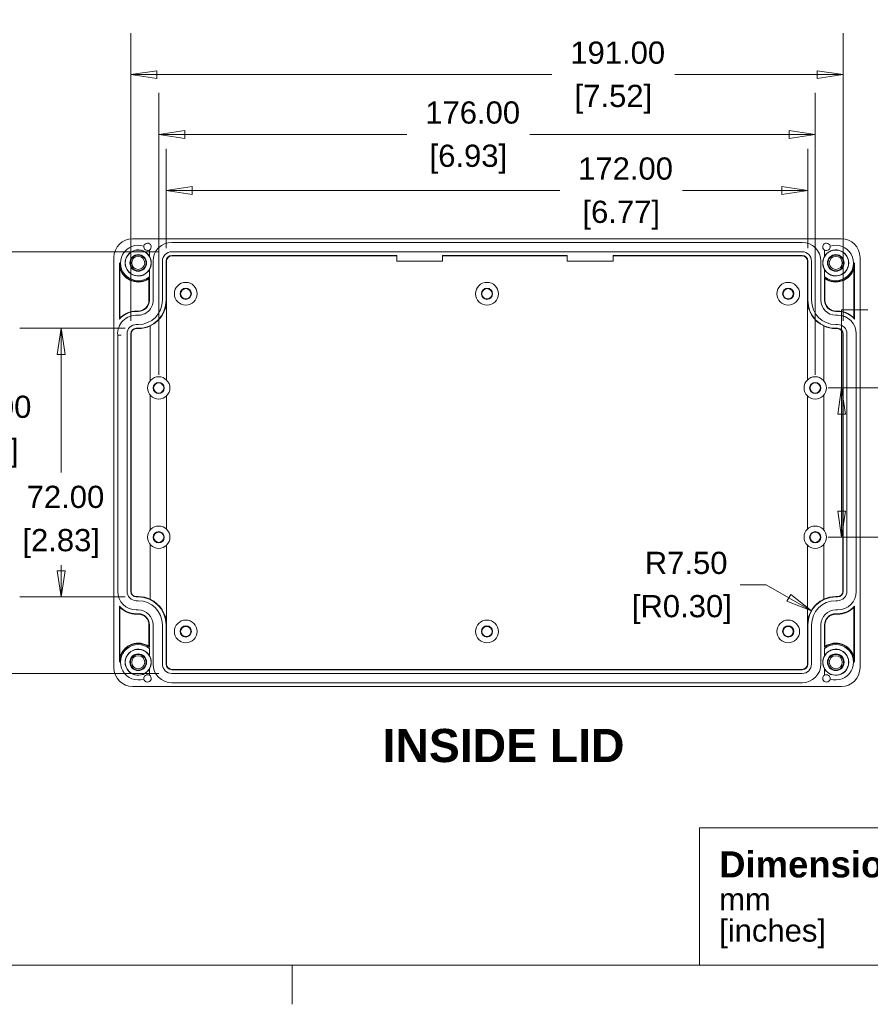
# Model space of a CAD drawing. Header units: millimetres. Extents: x 16 to 962, y 16 to 740.
# Tile 2 of 9: x 416 to 644, y 16 to 280. Entities that reach past the tile are written whole.
import ezdxf

# ---------------------------------------------------------------- set-up
doc = ezdxf.new("R2010")
doc.units = ezdxf.units.MM
doc.header["$LTSCALE"] = 3.5
for name, color, linetype, lineweight in [('Dimension (ANSI)', 7, 'Continuous', 9), ('Sketch Geometry (ANSI)', 7, 'Continuous', 9), ('Symbol (ANSI)', 7, 'Continuous', 9), ('Visible (ANSI)', 7, 'Continuous', 9)]:
    doc.layers.add(name, color=color, linetype=linetype, lineweight=lineweight)
doc.styles.add('Label Text (ANSI)', font='arialbd.ttf')
doc.styles.add('Note Text (ANSI)', font='arial.ttf')
doc.styles.add('Text Style20', font='arial.ttf')
doc.dimstyles.new('Default - mm (ANSI)', dxfattribs={"dimscale": 3.5, "dimtxt": 1.7, "dimasz": 2, "dimexe": 3.175, "dimexo": 1, "dimgap": 0.8, "dimtad": 0, "dimtih": 1, "dimtoh": 1, "dimrnd": 1e-08, "dimzin": 4, "dimdsep": 46, "dimtxsty": 'Note Text (ANSI)', "dimblk": 'Filled-1', "dimcen": 0.09, "dimdle": 10, "dimclrd": 256, "dimclre": 256, "dimclrt": 256, "dimadec": 1, "dimazin": 0, "dimtfac": 1.792941, "dimtofl": 0, "dimtmove": 0, "dimatfit": 3, "dimfxl": 1, "dimtolj": 1, "dimtzin": 0, "dimlwd": -1, "dimlwe": -1, "dimarcsym": 0})

# ---------------------------------------------------------------- blocks, each defined once
blk = doc.blocks.new('Title Blocks HAMMOND')
at = {"layer": 'Sketch Geometry (ANSI)'}
for p, q in [((274.4, 31.5), (194.4, 31.5)), ((194.4, 31.5), (194.4, 5)), ((274.4, 5), (274.4, 31.5)), ((173.4, 5), (173.4, 15.5)), ((173.4, 15.5), (194.4, 15.5)), ((194.4, 15.5), (194.4, 5)), ((194.4, 5), (173.4, 5)), ((194.4, 5), (274.4, 5))]:
    blk.add_line(p, q, dxfattribs=at)
at = {"layer": 'Symbol (ANSI)', "insert": (267.215, 20.448), "char_height": 2, "attachment_point": 1, "line_spacing_factor": 3, "style": 'Note Text (ANSI)'}
blk.add_mtext('\\fCalibri|b1|i0;\\H2.0000;®\\fCalibri|b1|i0;\\H21.7410;\\P', dxfattribs=at)
at = {"layer": 'Symbol (ANSI)', "insert": (174.9, 10), "char_height": 1.7, "width": 30.72329, "attachment_point": 4, "line_spacing_factor": 0.845197, "style": 'Note Text (ANSI)'}
blk.add_mtext('{\\fArial|b1|i0|c0|p34;\\H1.1765x;Dimensions:\\fArial|b0|i0|c0|p34;\\H0.85x;\\Pmm\\H1.2356x; \\H0.80932x;\\P[inches]\\H1.1281x; }', dxfattribs=at)
at = {"layer": 'Symbol (ANSI)', "insert": (226.595, 6.692), "char_height": 2, "width": 32.29268, "attachment_point": 4, "style": 'Note Text (ANSI)'}
blk.add_mtext('\\fArial|b1|i0;\\H2.0000;www.hammondmfg.com', dxfattribs=at)
at = {"layer": 'Symbol (ANSI)'}
for tag, p, height, style in [('<TITLE>_001', (232.03, 10.857), 5, 'Text Style20'), ('REV:_DATE_DD.MM.YYYY_001', (262.393, 2.588), 1.7, 'Note Text (ANSI)')]:
    blk.add_attdef(tag, p, '', height=height, dxfattribs=dict(at, style=style))
blk = doc.blocks.new('Filled-1')
at = {"color": 0}
for p, q in [((0, 0), (-1, 0.15)), ((-1, 0.15), (-1, -0.15)), ((-1, 0), (0, 0)), ((-1, -0.15), (0, 0))]:
    blk.add_line(p, q, dxfattribs=at)
at = {"color": 0, "flags": 128}
blk.add_lwpolyline([(-1, -0.15), (0, 0), (-1, 0.15), (-1, -0.15)], dxfattribs=at)
at = {"color": 0}
blk.add_solid([(-1, -0.15), (0, 0), (-1, 0.15), (-1, -0.15)], dxfattribs=at)
blk = doc.blocks.new('*D31')
at = {"layer": 'Defpoints', "color": 0, "transparency": 16777216}
for p in [(636.66, 264.89), (445.66, 195.41), (636.66, 195.41)]:
    blk.add_point(p, dxfattribs=at)
at = {"layer": 'Dimension (ANSI)', "transparency": 16777216}
for p, q in [((445.66, 198.91), (445.66, 276)), ((636.66, 198.91), (636.66, 276)), ((452.66, 264.89), (558.58, 264.89)), ((629.66, 264.89), (591.51, 264.89))]:
    blk.add_line(p, q, dxfattribs=at)
at = {"layer": 'Dimension (ANSI)', "transparency": 16777216, "xscale": 7, "yscale": 7, "zscale": 7, "rotation": 180}
blk.add_blockref('Filled-1', (445.66, 264.89), dxfattribs=at)
at = {"layer": 'Dimension (ANSI)', "transparency": 16777216, "xscale": 7, "yscale": 7, "zscale": 7}
blk.add_blockref('Filled-1', (636.66, 264.89), dxfattribs=at)
at = {"layer": 'Dimension (ANSI)', "transparency": 16777216, "char_height": 5.95, "attachment_point": 5, "style": 'Note Text (ANSI)'}
for s, insert in [('\\A1; 191.00', (575.05, 270.73)), ('\\A1;[7.52]', (575.05, 258.28))]:
    blk.add_mtext(s, dxfattribs=dict(at, insert=insert))
blk = doc.blocks.new('*D32')
at = {"layer": 'Defpoints', "color": 0, "transparency": 16777216}
for p in [(456.66, 217.41), (405.17, 104.41), (456.66, 104.41)]:
    blk.add_point(p, dxfattribs=at)
at = {"layer": 'Dimension (ANSI)', "transparency": 16777216}
for p, q in [((453.16, 217.41), (394.05, 217.41)), ((405.17, 210.41), (405.17, 182.43)), ((405.17, 111.41), (405.17, 157.55)), ((453.16, 104.41), (394.05, 104.41))]:
    blk.add_line(p, q, dxfattribs=at)
at = {"layer": 'Dimension (ANSI)', "transparency": 16777216, "xscale": 7, "yscale": 7, "zscale": 7}
for p, rotation in [((405.17, 217.41), 90), ((405.17, 104.41), 270)]:
    blk.add_blockref('Filled-1', p, dxfattribs=dict(at, rotation=rotation))
at = {"layer": 'Dimension (ANSI)', "transparency": 16777216, "char_height": 5.95, "attachment_point": 5, "style": 'Note Text (ANSI)'}
for s, insert in [('\\A1; 113.00', (405.17, 175.83)), ('\\A1;[4.45]', (405.17, 163.39))]:
    blk.add_mtext(s, dxfattribs=dict(at, insert=insert))
blk = doc.blocks.new('*D33')
at = {"layer": 'Defpoints', "color": 0, "transparency": 16777216}
for p in [(447.66, 196.91), (427.01, 124.91), (447.66, 124.91)]:
    blk.add_point(p, dxfattribs=at)
at = {"layer": 'Dimension (ANSI)', "transparency": 16777216}
for p, q in [((444.16, 196.91), (415.9, 196.91)), ((427.01, 189.91), (427.01, 158.3)), ((427.01, 131.91), (427.01, 133.4)), ((444.16, 124.91), (415.9, 124.91))]:
    blk.add_line(p, q, dxfattribs=at)
at = {"layer": 'Dimension (ANSI)', "transparency": 16777216, "xscale": 7, "yscale": 7, "zscale": 7}
for p, rotation in [((427.01, 196.91), 90), ((427.01, 124.91), 270)]:
    blk.add_blockref('Filled-1', p, dxfattribs=dict(at, rotation=rotation))
at = {"layer": 'Dimension (ANSI)', "transparency": 16777216, "char_height": 5.95, "attachment_point": 5, "style": 'Note Text (ANSI)'}
for s, insert in [('\\A1; 72.00', (427.01, 151.69)), ('\\A1;[2.83]', (427.01, 139.24))]:
    blk.add_mtext(s, dxfattribs=dict(at, insert=insert))
blk = doc.blocks.new('*D34')
at = {"layer": 'Defpoints', "color": 0, "transparency": 16777216}
for p in [(455.16, 233.83), (455.16, 214.91), (627.16, 214.91)]:
    blk.add_point(p, dxfattribs=at)
at = {"layer": 'Dimension (ANSI)', "transparency": 16777216}
for p, q in [((455.16, 218.41), (455.16, 244.95)), ((627.16, 218.41), (627.16, 244.95)), ((462.16, 233.83), (560.68, 233.83)), ((620.16, 233.83), (593.61, 233.83))]:
    blk.add_line(p, q, dxfattribs=at)
at = {"layer": 'Dimension (ANSI)', "transparency": 16777216, "xscale": 7, "yscale": 7, "zscale": 7, "rotation": 180}
blk.add_blockref('Filled-1', (455.16, 233.83), dxfattribs=at)
at = {"layer": 'Dimension (ANSI)', "transparency": 16777216, "xscale": 7, "yscale": 7, "zscale": 7}
blk.add_blockref('Filled-1', (627.16, 233.83), dxfattribs=at)
at = {"layer": 'Dimension (ANSI)', "transparency": 16777216, "char_height": 5.95, "attachment_point": 5, "style": 'Note Text (ANSI)'}
for s, insert in [('\\A1; 172.00', (577.15, 239.67)), ('\\A1;[6.77]', (577.15, 227.22))]:
    blk.add_mtext(s, dxfattribs=dict(at, insert=insert))
blk = doc.blocks.new('*D35')
at = {"layer": 'Defpoints', "color": 0, "transparency": 16777216}
for p in [(628.16, 121.16), (634.66, 117.41)]:
    blk.add_point(p, dxfattribs=at)
at = {"layer": 'Dimension (ANSI)', "transparency": 16777216}
for p, q in [((609.04, 128.16), (616.04, 128.16)), ((616.04, 128.16), (622.1, 124.66))]:
    blk.add_line(p, q, dxfattribs=at)
at = {"layer": 'Dimension (ANSI)', "transparency": 16777216, "xscale": 7, "yscale": 7, "zscale": 7, "rotation": 330.0000000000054}
blk.add_blockref('Filled-1', (628.16, 121.16), dxfattribs=at)
at = {"layer": 'Dimension (ANSI)', "transparency": 16777216, "char_height": 5.95, "attachment_point": 5, "style": 'Note Text (ANSI)'}
for s, insert in [('\\A1; R7.50', (593.39, 134)), ('\\A1;[R0.30]', (593.39, 121.55))]:
    blk.add_mtext(s, dxfattribs=dict(at, insert=insert))
blk = doc.blocks.new('*D48')
at = {"layer": 'Defpoints', "color": 0, "transparency": 16777216}
for p in [(629.16, 180.91), (629.16, 140.91), (636.23, 140.91)]:
    blk.add_point(p, dxfattribs=at)
at = {"layer": 'Dimension (ANSI)', "transparency": 16777216}
for p, q in [((636.23, 180.91), (636.23, 201.82)), ((636.23, 201.82), (643.23, 201.82)), ((632.66, 180.91), (647.34, 180.91)), ((636.23, 147.91), (636.23, 173.91)), ((632.66, 140.91), (647.34, 140.91))]:
    blk.add_line(p, q, dxfattribs=at)
at = {"layer": 'Dimension (ANSI)', "transparency": 16777216, "xscale": 7, "yscale": 7, "zscale": 7}
for p, rotation in [((636.23, 180.91), 90), ((636.23, 140.91), 270)]:
    blk.add_blockref('Filled-1', p, dxfattribs=dict(at, rotation=rotation))
at = {"layer": 'Dimension (ANSI)', "transparency": 16777216, "char_height": 5.95, "attachment_point": 5, "style": 'Note Text (ANSI)'}
for s, insert in [('\\A1; 40.00', (657.39, 207.66)), ('\\A1;[1.57]', (657.39, 195.2))]:
    blk.add_mtext(s, dxfattribs=dict(at, insert=insert))
blk = doc.blocks.new('*D49')
at = {"layer": 'Defpoints', "color": 0, "transparency": 16777216}
for p in [(453.16, 248.85), (453.16, 180.91), (629.16, 180.91)]:
    blk.add_point(p, dxfattribs=at)
at = {"layer": 'Dimension (ANSI)', "transparency": 16777216}
for p, q in [((453.16, 184.41), (453.16, 259.96)), ((629.16, 184.41), (629.16, 259.96)), ((460.16, 248.85), (519.7, 248.85)), ((622.16, 248.85), (552.64, 248.85))]:
    blk.add_line(p, q, dxfattribs=at)
at = {"layer": 'Dimension (ANSI)', "transparency": 16777216, "xscale": 7, "yscale": 7, "zscale": 7, "rotation": 180}
blk.add_blockref('Filled-1', (453.16, 248.85), dxfattribs=at)
at = {"layer": 'Dimension (ANSI)', "transparency": 16777216, "xscale": 7, "yscale": 7, "zscale": 7}
blk.add_blockref('Filled-1', (629.16, 248.85), dxfattribs=at)
at = {"layer": 'Dimension (ANSI)', "transparency": 16777216, "char_height": 5.95, "attachment_point": 5, "style": 'Note Text (ANSI)'}
for s, insert in [('\\A1; 176.00', (536.17, 254.69)), ('\\A1;[6.93]', (536.17, 242.24))]:
    blk.add_mtext(s, dxfattribs=dict(at, insert=insert))
blk = doc.blocks.new('Borders Hammond border')
at = {"layer": 'Sketch Geometry (ANSI)'}
for p, q in [((7.5, 7.5), (271.9, 7.5)), ((139.7, 7.5), (139.7, 4.5))]:
    blk.add_line(p, q, dxfattribs=at)

msp = doc.modelspace()

# ---------------------------------------------------------------- linework, layer by layer
at = {"layer": 'Visible (ANSI)'}
for p, q in [((446.159, 220.9139), (636.1593, 220.9139)), ((456.6592, 219.9139), (625.6592, 219.9139)), ((450.6592, 216.2167), (450.6592, 217.878)), ((625.6592, 217.4139), (456.6592, 217.4139)), ((456.6592, 216.4139), (516.9592, 216.4139)), ((516.9592, 216.4139), (516.9592, 214.9139)), ((529.2592, 214.9139), (529.2592, 216.4139)), ((529.2592, 216.4139), (562.6592, 216.4139)), ((562.6592, 216.4139), (562.6592, 214.9139)), ((574.9592, 214.9139), (574.9592, 216.4139)), ((574.9592, 216.4139), (625.6592, 216.4139)), ((631.6592, 216.2167), (631.6592, 217.878)), ((441.1592, 105.9137), (441.1592, 215.9141)), ((442.6592, 199.3826), (442.6592, 214.4139)), ((451.6592, 204.4139), (451.6592, 214.9139)), ((454.1592, 214.9139), (454.1592, 204.4139)), ((455.1592, 204.4139), (455.1592, 214.9139)), ((455.2421, 214.9139), (455.2421, 204.4139)), ((516.9592, 216.331), (456.6592, 216.331)), ((516.9592, 214.9139), (529.2592, 214.9139)), ((562.6592, 216.331), (529.2592, 216.331)), ((562.6592, 214.9139), (574.9592, 214.9139)), ((625.6592, 216.331), (574.9592, 216.331)), ((627.0763, 204.4139), (627.0763, 214.9139)), ((627.1592, 214.9139), (627.1592, 204.4139)), ((628.1592, 204.4139), (628.1592, 214.9139)), ((630.6592, 214.9139), (630.6592, 204.4139)), ((639.6592, 214.4139), (639.6592, 199.3826)), ((641.1592, 215.9141), (641.1592, 105.9137)), ((442.7726, 212.9076), (442.7726, 199.6722)), ((450.6592, 210.7312), (450.6592, 212.6112)), ((631.6592, 210.7312), (631.6592, 212.6112)), ((639.5457, 199.6722), (639.5457, 212.9076)), ((450.5457, 204.4139), (450.5457, 210.1931)), ((450.6592, 210.4139), (450.6592, 204.4139)), ((631.6592, 204.4139), (631.6592, 210.4139)), ((631.7726, 210.1931), (631.7726, 204.4139)), ((455.2421, 204.4139), (455.2421, 183.0732)), ((627.0763, 183.0732), (627.0763, 204.4139)), ((447.1592, 201.5274), (447.6592, 201.5274)), ((447.6592, 201.4139), (447.1592, 201.4139)), ((634.6592, 201.5274), (635.1592, 201.5274)), ((635.1592, 201.4139), (634.6592, 201.4139)), ((447.6592, 197.9139), (447.1592, 197.9139)), ((634.6592, 200.4139), (635.1592, 200.4139)), ((635.1592, 197.9139), (634.6592, 197.9139)), ((444.6592, 195.4139), (444.6592, 126.4139)), ((445.6592, 126.4139), (445.6592, 195.4139)), ((445.7639, 195.4139), (445.7639, 126.4139)), ((447.1592, 196.9139), (447.6592, 196.9139)), ((447.6592, 196.8092), (447.1592, 196.8092)), ((450.8902, 197.5298), (450.8902, 182.8763)), ((631.4281, 182.8763), (631.4281, 197.5298)), ((634.6592, 196.9139), (635.1592, 196.9139)), ((635.1592, 196.8092), (634.6592, 196.8092)), ((636.5544, 126.4139), (636.5544, 195.4139)), ((636.6592, 195.4139), (636.6592, 126.4139)), ((637.6592, 126.4139), (637.6592, 195.4139)), ((640.1592, 195.4139), (640.1592, 126.4139)), ((442.1592, 126.4139), (442.1592, 195.0411)), ((450.8902, 178.9516), (450.8902, 142.8763)), ((455.2421, 178.7546), (455.2421, 143.0732)), ((627.0763, 143.0732), (627.0763, 178.7546)), ((631.4281, 142.8763), (631.4281, 178.9516)), ((450.8902, 138.9516), (450.8902, 124.2981)), ((455.2421, 138.7546), (455.2421, 117.4139)), ((627.0763, 117.4139), (627.0763, 138.7546)), ((631.4281, 124.2981), (631.4281, 138.9516)), ((447.1592, 125.0187), (447.6592, 125.0187)), ((447.6592, 124.9139), (447.1592, 124.9139)), ((634.6592, 125.0187), (635.1592, 125.0187)), ((635.1592, 124.9139), (634.6592, 124.9139)), ((442.6592, 107.4139), (442.6592, 122.4453)), ((442.7726, 122.1557), (442.7726, 108.9202)), ((447.1592, 123.9139), (447.6592, 123.9139)), ((447.6592, 121.4139), (447.1592, 121.4139)), ((634.6592, 123.9139), (635.1592, 123.9139)), ((635.1592, 121.4139), (634.6592, 121.4139)), ((639.5457, 108.9202), (639.5457, 122.1557)), ((639.6592, 122.4453), (639.6592, 107.4139)), ((447.1592, 120.4139), (447.6592, 120.4139)), ((447.6592, 120.3005), (447.1592, 120.3005)), ((634.6592, 120.4139), (635.1592, 120.4139)), ((635.1592, 120.3005), (634.6592, 120.3005)), ((450.5457, 111.6347), (450.5457, 117.4139)), ((450.6592, 117.4139), (450.6592, 111.4139)), ((451.6592, 106.9139), (451.6592, 117.4139)), ((454.1592, 117.4139), (454.1592, 106.9139)), ((455.1592, 106.9139), (455.1592, 117.4139)), ((455.2421, 117.4139), (455.2421, 106.9139)), ((627.0763, 106.9139), (627.0763, 117.4139)), ((627.1592, 117.4139), (627.1592, 106.9139)), ((628.1592, 106.9139), (628.1592, 117.4139)), ((630.6592, 117.4139), (630.6592, 106.9139)), ((631.6592, 111.4139), (631.6592, 117.4139)), ((631.7726, 117.4139), (631.7726, 111.6347)), ((450.6592, 111.0967), (450.6592, 109.2167)), ((631.6592, 111.0967), (631.6592, 109.2167)), ((450.6592, 105.6112), (450.6592, 103.9498)), ((631.6592, 105.6112), (631.6592, 103.9498)), ((456.6592, 105.4968), (625.6592, 105.4968)), ((625.6592, 105.4139), (456.6592, 105.4139)), ((456.6592, 104.4139), (625.6592, 104.4139)), ((636.1593, 100.9139), (446.159, 100.9139)), ((625.6592, 101.9139), (456.6592, 101.9139))]:
    msp.add_line(p, q, dxfattribs=at)
for centre, radius in [((447.6592, 214.4139), 3.4563), ((447.6592, 214.4139), 2.2413), ((447.6592, 214.4139), 2.0929), ((634.6592, 214.4139), 3.4563), ((634.6592, 214.4139), 2.2413), ((634.6592, 214.4139), 2.0929), ((447.6592, 214.4139), 1.75), ((634.6592, 214.4139), 1.75), ((460.4092, 206.1639), 3.0524), ((541.1592, 206.1639), 3.0524), ((621.9092, 206.1639), 3.0524), ((460.4092, 206.1639), 1.5), ((460.4092, 206.1639), 1.3691), ((541.1592, 206.1639), 1.5), ((541.1592, 206.1639), 1.3691), ((621.9092, 206.1639), 1.5), ((621.9092, 206.1639), 1.3691), ((453.1594, 180.9139), 3), ((453.1594, 180.9139), 1.5), ((453.1594, 180.9139), 1.3691), ((629.1589, 180.9139), 3), ((629.1589, 180.9139), 1.5), ((629.1589, 180.9139), 1.3691), ((453.1594, 140.9139), 3), ((629.1589, 140.9139), 3), ((453.1594, 140.9139), 1.5), ((453.1594, 140.9139), 1.3691), ((629.1589, 140.9139), 1.5), ((629.1589, 140.9139), 1.3691), ((460.4092, 115.6639), 3.0524), ((460.4092, 115.6639), 1.5), ((460.4092, 115.6639), 1.3691), ((541.1592, 115.6639), 3.0524), ((541.1592, 115.6639), 1.5), ((541.1592, 115.6639), 1.3691), ((621.9092, 115.6639), 3.0524), ((621.9092, 115.6639), 1.5), ((621.9092, 115.6639), 1.3691), ((447.6592, 107.4139), 3.4563), ((634.6592, 107.4139), 3.4563), ((447.6592, 107.4139), 2.2413), ((447.6592, 107.4139), 2.0929), ((447.6592, 107.4139), 1.75), ((634.6592, 107.4139), 2.2413), ((634.6592, 107.4139), 2.0929), ((634.6592, 107.4139), 1.75)]:
    msp.add_circle(centre, radius, dxfattribs=at)
for centre, radius, start, end in [((447.6592, 214.4139), 4.75, 71.402324, 309.166711), ((450.1592, 218.7441), 1, 300, 170.10551), ((456.6592, 214.9139), 5, 90, 180), ((625.6592, 214.9139), 5, 0, 90), ((632.1592, 218.7441), 1, 9.89449, 240), ((634.6592, 214.4139), 4.75, 230.833289, 108.597676), ((447.6592, 214.4139), 3.5, 31.002719, 328.997281), ((450.1592, 218.7441), 1, 170.10551, 300), ((456.6592, 214.9139), 2.5, 90, 180), ((456.6592, 214.9139), 1.5, 90, 180), ((625.6592, 214.9139), 2.5, 0, 90), ((625.6592, 214.9139), 1.5, 0, 90), ((632.1592, 218.7441), 1, 240, 9.89449), ((634.6592, 214.4139), 3.5, 211.002719, 148.997281), ((447.6592, 214.4139), 5, 180, 306.869898), ((447.6592, 214.4139), 3.5, 328.997281, 31.002719), ((456.6592, 214.9139), 1.4171, 90, 180), ((625.6592, 214.9139), 1.4171, 0, 90), ((634.6592, 214.4139), 3.5, 148.997281, 211.002719), ((634.6592, 214.4139), 5, 233.130102, 0), ((447.6592, 214.4139), 5.1134, 197.1323, 304.367694), ((634.6592, 214.4139), 5.1134, 235.632306, 342.8677), ((447.6592, 204.4139), 4, 266.82017, 0), ((447.6592, 204.4139), 3, 270, 0), ((447.6592, 204.4139), 2.8866, 270, 0), ((447.6592, 204.4139), 6.5, 270, 0), ((447.6592, 204.4139), 7.5, 270, 0), ((634.6592, 204.4139), 7.5, 180, 270), ((634.6592, 204.4139), 6.5, 180, 270), ((634.6592, 204.4139), 4, 180, 270), ((634.6592, 204.4139), 3, 180, 270), ((634.6592, 204.4139), 2.8866, 180, 270), ((447.1592, 195.4139), 6, 90, 138.590378), ((447.1592, 195.4139), 6.1134, 90, 135.850489), ((635.1592, 195.4139), 6.1134, 44.149511, 90), ((635.1592, 195.4139), 6, 41.409622, 90), ((447.1592, 195.4139), 5.0139, 86.82017, 184.264002), ((447.1592, 195.4139), 2.5, 90, 180), ((635.1592, 195.4139), 5, 0, 90), ((635.1592, 195.4139), 2.5, 0, 90), ((447.1592, 195.4139), 1.5, 90, 180), ((447.1592, 195.4139), 1.3953, 90, 180), ((447.6592, 204.4139), 7.6047, 270, 295.143015), ((634.6592, 204.4139), 7.6047, 244.856985, 270), ((635.1592, 195.4139), 1.5, 0, 90), ((635.1592, 195.4139), 1.3953, 0, 90), ((447.1592, 126.4139), 5, 180, 270), ((447.1592, 126.4139), 2.5, 180, 270), ((447.1592, 126.4139), 1.5, 180, 270), ((447.1592, 126.4139), 1.3953, 180, 270), ((447.6592, 117.4139), 7.6047, 64.856985, 90), ((447.6592, 117.4139), 7.5, 0, 90), ((634.6592, 117.4139), 7.5, 90, 180), ((634.6592, 117.4139), 7.6047, 90, 115.143015), ((635.1592, 126.4139), 5, 270, 0), ((635.1592, 126.4139), 2.5, 270, 0), ((635.1592, 126.4139), 1.5, 270, 0), ((635.1592, 126.4139), 1.3953, 270, 0), ((447.1592, 126.4139), 6, 221.409622, 270), ((447.1592, 126.4139), 6.1134, 224.149511, 270), ((447.6592, 117.4139), 6.5, 0, 90), ((447.6592, 117.4139), 4, 0, 90), ((634.6592, 117.4139), 6.5, 90, 180), ((634.6592, 117.4139), 4, 90, 180), ((635.1592, 126.4139), 6, 270, 318.590378), ((635.1592, 126.4139), 6.1134, 270, 315.850489), ((447.6592, 117.4139), 3, 0, 90), ((447.6592, 117.4139), 2.8866, 0, 90), ((634.6592, 117.4139), 3, 90, 180), ((634.6592, 117.4139), 2.8866, 90, 180), ((447.6592, 107.4139), 5, 53.130102, 180), ((447.6592, 107.4139), 5.1134, 55.632306, 162.8677), ((447.6592, 107.4139), 4.75, 50.833289, 288.597676), ((447.6592, 107.4139), 3.5, 31.002719, 328.997281), ((634.6592, 107.4139), 5, 0, 126.869898), ((634.6592, 107.4139), 4.75, 251.402324, 129.166711), ((634.6592, 107.4139), 3.5, 211.002719, 148.997281), ((634.6592, 107.4139), 5.1134, 17.1323, 124.367694), ((447.6592, 107.4139), 3.5, 328.997281, 31.002719), ((634.6592, 107.4139), 3.5, 148.997281, 211.002719), ((456.6592, 106.9139), 5, 180, 270), ((456.6592, 106.9139), 2.5, 180, 270), ((456.6592, 106.9139), 1.5, 180, 270), ((456.6592, 106.9139), 1.4171, 180, 270), ((625.6592, 106.9139), 5, 270, 0), ((625.6592, 106.9139), 2.5, 270, 0), ((625.6592, 106.9139), 1.5, 270, 0), ((625.6592, 106.9139), 1.4171, 270, 0), ((450.1592, 103.0838), 1, 60, 189.89449), ((450.1592, 103.0838), 1, 189.89449, 60), ((632.1592, 103.0838), 1, 120, 350.10551), ((632.1592, 103.0838), 1, 350.10551, 120)]:
    msp.add_arc(centre, radius, start, end, dxfattribs=at)
for centre, major_axis, ratio, start_param, end_param in [((446.1593, 215.9137), (-3.5358, 3.5358), 0.99992385, 5.49782522, 7.06854539), ((636.159, 215.9137), (3.5358, 3.5358), 0.99992385, 5.49782522, 7.06854539), ((447.6209, 204.4139), (-7.6211, 0), 0.99998743, 2.01415807, 3.14093399), ((634.6974, 204.4139), (-7.6211, 0), 0.99998743, 0.00065867, 1.12743458), ((447.6209, 117.4139), (7.6211, 0), 0.99998743, 0.00065867, 1.12743458), ((634.6974, 117.4139), (7.6211, 0), 0.99998743, 2.01415807, 3.14093399), ((446.1593, 105.9141), (-3.5358, -3.5358), 0.99992385, 5.49782522, 7.06854539), ((636.159, 105.9141), (3.5358, -3.5358), 0.99992385, 5.49782522, 7.06854539)]:
    msp.add_ellipse(centre, major_axis=major_axis, ratio=ratio, start_param=start_param, end_param=end_param, dxfattribs=at)
for points in [[(442.6592, 214.4139), (442.6592, 213.6608), (442.7726, 212.9076)], [(639.6592, 214.4139), (639.6592, 213.6608), (639.5457, 212.9076)], [(450.6592, 210.4139), (450.604, 210.3035), (450.5457, 210.1931)], [(631.6592, 210.4139), (631.7144, 210.3035), (631.7726, 210.1931)], [(442.6592, 199.3826), (442.7139, 199.5274), (442.7726, 199.6722)], [(639.6592, 199.3826), (639.6044, 199.5274), (639.5457, 199.6722)], [(442.1592, 195.0411), (442.3927, 195.0498), (442.6153, 195.0585)], [(442.6592, 122.4453), (442.7139, 122.3005), (442.7726, 122.1557)], [(639.6592, 122.4453), (639.6044, 122.3005), (639.5457, 122.1557)], [(450.6592, 111.4139), (450.604, 111.5243), (450.5457, 111.6347)], [(631.6592, 111.4139), (631.7144, 111.5243), (631.7726, 111.6347)], [(442.6592, 107.4139), (442.6592, 108.1671), (442.7726, 108.9202)], [(639.6592, 107.4139), (639.6592, 108.1671), (639.5457, 108.9202)]]:
    msp.add_open_spline(points, degree=2, dxfattribs=at)
msp.add_open_spline([(443.1077, 195.0783), (443.1062, 195.0782), (443.1047, 195.0782), (443.0523, 195.076), (443.0019, 195.074), (442.9052, 195.07), (442.8595, 195.0682), (442.765, 195.0644), (442.7198, 195.0626), (442.6503, 195.0599), (442.6266, 195.059), (442.6153, 195.0585)], degree=3, knots=[-0.0700251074, -0.0700251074, -0.0700251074, -0.0700251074, -0.0695707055, -0.0695707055, -0.0543105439, -0.0543105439, -0.0390527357, -0.0390527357, -0.0195204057, -0.0195204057, 0, 0, 0, 0], dxfattribs=at)

# ---------------------------------------------------------------- block references
at = {"xscale": 3.5, "yscale": 3.5, "zscale": 3.5}
msp.add_blockref('Borders Hammond border', (0, 0), dxfattribs=at)
msp.add_blockref('Title Blocks HAMMOND', (-8.75, 8.75), dxfattribs=at).add_auto_attribs({'<TITLE>_001': '1555U', 'REV:_DATE_DD.MM.YYYY_001': '28.02.2020'})

# ---------------------------------------------------------------- texts
at = {"layer": 'Symbol (ANSI)', "insert": (513.1692, 80.527), "char_height": 8.89, "attachment_point": 7, "style": 'Label Text (ANSI)'}
msp.add_mtext('INSIDE LID', dxfattribs=at)

# ---------------------------------------------------------------- dimensions: what is measured, and where the dimension line sits
at = {"layer": 'Dimension (ANSI)'}
dim = msp.add_linear_dim(base=(636.6592, 264.8895), p1=(445.6592, 195.4139), p2=(636.6592, 195.4139), text=' <>\\X[7.52]', dimstyle='Default - mm (ANSI)', override={"dimgap": 0.8, "dimtih": 0, "dimtoh": 0, "dimdec": 2, "dimpost": '\\X', "dimtol": 0, "dimlim": 0, "dimtp": 0, "dimtm": 0, "dimtdec": 2, "dimatfit": 1}, dxfattribs=at)
dim.commit()
dim.dimension.update_dxf_attribs({"geometry": '*D31', "text_midpoint": (575.0465, 264.8895), "dimtype": 160})
for base, p1, p2, angle, text, override, picture, middle in [((453.1594, 248.8507), (629.1589, 180.9139), (453.1594, 180.9139), 180, ' <>\\X[6.93]', {"dimgap": 0.8, "dimtih": 0, "dimtoh": 0, "dimdec": 2, "dimpost": '\\X', "dimtol": 0, "dimlim": 0, "dimtp": 0, "dimtm": 0, "dimtdec": 2, "dimatfit": 1}, '*D49', (536.1699, 248.8507)), ((455.1592, 233.8326), (627.1592, 214.9139), (455.1592, 214.9139), 180, ' <>\\X[6.77]', {"dimgap": 0.8, "dimtih": 0, "dimtoh": 0, "dimdec": 2, "dimpost": '\\X', "dimtol": 0, "dimlim": 0, "dimtp": 0, "dimtm": 0, "dimtdec": 2, "dimatfit": 1}, '*D34', (577.1471, 233.8326)), ((405.1662, 104.4139), (456.6592, 217.4139), (456.6592, 104.4139), 90, ' <>\\X[4.45]', {"dimgap": 0.8, "dimdec": 2, "dimpost": '\\X', "dimtol": 0, "dimlim": 0, "dimtp": 0, "dimtm": 0, "dimtdec": 2, "dimatfit": 1}, '*D32', (405.1662, 169.9929)), ((636.2298, 140.9139), (629.1589, 180.9139), (629.1589, 140.9139), 90, ' <>\\X[1.57]', {"dimgap": 0.8, "dimdec": 2, "dimpost": '\\X', "dimtol": 0, "dimlim": 0, "dimtp": 0, "dimtm": 0, "dimtdec": 2, "dimatfit": 2}, '*D48', (657.386, 201.8171)), ((427.0134, 124.9139), (447.6592, 196.9139), (447.6592, 124.9139), 90, ' <>\\X[2.83]', {"dimgap": 0.8, "dimdec": 2, "dimpost": '\\X', "dimtol": 0, "dimlim": 0, "dimtp": 0, "dimtm": 0, "dimtdec": 2, "dimatfit": 1}, '*D33', (427.0134, 145.8494))]:
    dim = msp.add_linear_dim(base=base, p1=p1, p2=p2, angle=angle, text=text, dimstyle='Default - mm (ANSI)', override=override, dxfattribs=at)
    dim.commit()
    dim.dimension.update_dxf_attribs({"geometry": picture, "text_midpoint": middle, "dimtype": 160})
dim = msp.add_radius_dim(center=(634.6592, 117.4139), mpoint=(628.164, 121.1639), text=' <>\\X[R0.30]', dimstyle='Default - mm (ANSI)', override={"dimgap": 0.8, "dimdec": 2, "dimlfac": 1, "dimpost": '\\X', "dimcen": 0, "dimtol": 0, "dimlim": 0, "dimtp": 0, "dimtm": 0, "dimtdec": 2}, dxfattribs=at)
dim.commit()
dim.dimension.update_dxf_attribs({"geometry": '*D35', "text_midpoint": (593.3919, 128.1639)})

doc.saveas('drawing.dxf')
